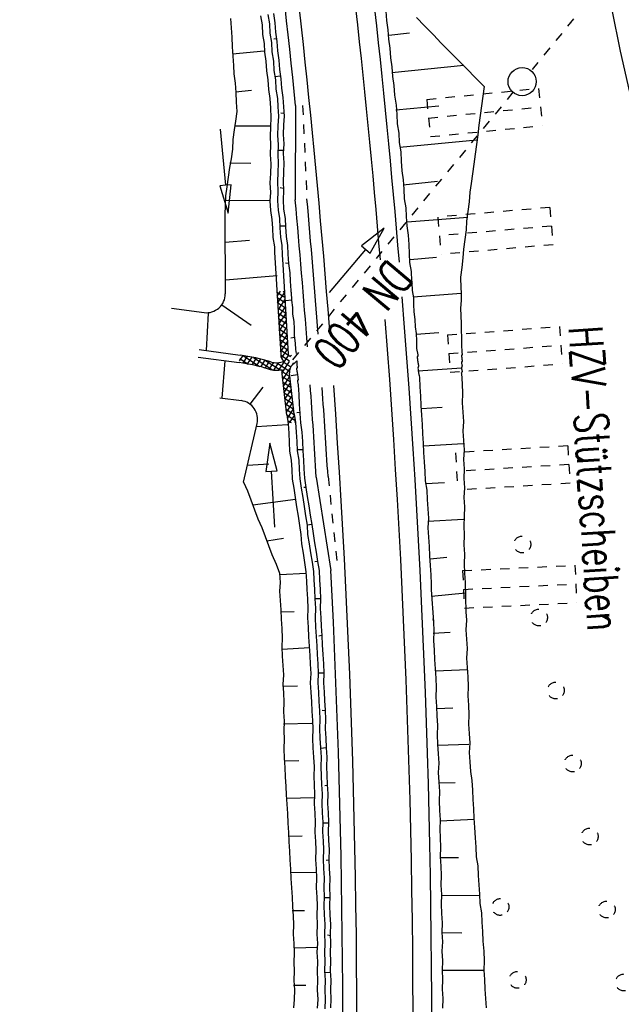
# Model space of a CAD drawing. Extents: x 447827 to 448299, y 438389 to 439851.
# Tile 29 of 116: x 447994 to 448026, y 438971 to 439023. Entities that reach past the tile are written whole.
import ezdxf

# ---------------------------------------------------------------- set-up
doc = ezdxf.new("R2010")
doc.units = 0
doc.header["$LTSCALE"] = 2
doc.header["$MEASUREMENT"] = 0
for name, pattern in [('ACAD_ISO03W100', [0.5, 0.25, -0.25]), ('ACAD_ISO05W100', [0.5, 0.25, -0.25]), ('AUSGEZOGEN', [0]), ('PUNKTX2', [0.5, 0.25, -0.25]), ('STRICHLINIEX2', [0.5, 0.25, -0.25])]:
    doc.linetypes.add(name, pattern=pattern)
doc.layers.get('0').update_dxf_attribs({"linetype": 'AUSGEZOGEN'})
for name, color, linetype in [('DB-Boeschungen', 15, 'CONTINUOUS'), ('DB-Durchlässe', 15, 'CONTINUOUS'), ('DB-Hangverdübelung', 15, 'CONTINUOUS'), ('DB-HZV-Stützscheiben', 15, 'CONTINUOUS'), ('DB-Weg-Boeschungen', 15, 'CONTINUOUS'), ('DB-WEG-DURCHLÄSSE', 15, 'CONTINUOUS'), ('DB-Wege', 15, 'CONTINUOUS'), ('FBRTOP', 250, 'AUSGEZOGEN')]:
    doc.layers.add(name, color=color, linetype=linetype)
doc.styles.add('ROMANS', font='romans.shx', dxfattribs={"width": 0.8})

# ---------------------------------------------------------------- blocks, each defined once
blk = doc.blocks.new('*X361')
at = {"color": 0, "linetype": 'ByBlock'}
for p, q in [((163535, -206137), (163312, -205914)), ((163319, -206106), (163673, -205752)), ((163340, -205767), (163395, -205713)), ((163906, -206190), (163434, -205718)), ((163598, -206146), (163951, -205792)), ((164278, -206243), (163806, -205772)), ((163876, -206186), (164229, -205832)), ((164154, -206226), (164508, -205872)), ((164649, -206297), (164177, -205825)), ((164433, -206266), (164786, -205912)), ((165021, -206350), (164549, -205878)), ((164711, -206305), (165064, -205952)), ((165392, -206403), (164920, -205931)), ((164989, -206345), (165343, -205992)), ((165267, -206385), (165621, -206032)), ((165764, -206456), (165292, -205985)), ((166135, -206510), (165663, -206038)), ((167292, -206076), (167201, -205985)), ((167205, -206039), (167248, -205995)), ((165546, -206425), (165899, -206072)), ((165824, -206465), (166177, -206112)), ((166507, -206563), (166035, -206091)), ((166102, -206505), (166456, -206152)), ((166381, -206545), (166757, -206168)), ((166830, -206569), (166406, -206145)), ((166660, -206584), (167050, -206194)), ((167422, -206842), (166752, -206172)), ((166783, -206143), (166837, -206088)), ((167015, -206865), (167582, -206298)), ((167020, -206542), (167379, -206183)), ((167609, -206711), (167088, -206190)), ((167958, -206742), (167463, -206246)), ((167506, -206692), (167866, -206332)), ((167789, -206727), (168159, -206358)), ((168306, -206772), (167867, -206332)), ((168082, -206752), (168452, -206383)), ((168655, -206802), (168215, -206362)), ((168375, -206778), (168745, -206408)), ((169003, -206832), (168563, -206392)), ((168668, -206803), (169038, -206433)), ((169351, -206862), (168912, -206422)), ((168961, -206828), (169331, -206459)), ((169254, -206854), (169624, -206484)), ((169699, -206892), (169260, -206453)), ((169547, -206879), (169917, -206508)), ((170040, -206914), (169608, -206483)), ((169840, -206904), (170222, -206522)), ((170288, -206844), (169954, -206510)), ((170327, -206565), (170287, -206525)), ((166769, -207430), (167428, -206770)), ((167274, -207331), (166971, -207028)), ((167367, -207105), (167028, -206766)), ((170143, -206919), (170299, -206763)), ((166485, -208031), (167344, -207172)), ((167056, -207749), (166758, -207451)), ((167163, -207538), (166867, -207242)), ((166275, -208560), (167027, -207807)), ((166761, -208409), (166455, -208102)), ((166855, -208184), (166551, -207881)), ((166953, -207964), (166653, -207664)), ((166513, -208797), (166275, -208559)), ((166672, -208638), (166363, -208328)), ((166398, -208755), (166773, -208380))]:
    blk.add_line(p, q, dxfattribs=at)

msp = doc.modelspace()

# ---------------------------------------------------------------- linework, layer by layer
at = {"layer": 'DB-Boeschungen', "linetype": 'Continuous'}
for p, q in [((448025.347, 439023.816), (448025.792, 439021.61)), ((448025.792, 439021.61), (448026.286, 439019.412))]:
    msp.add_line(p, q, dxfattribs=at)
at = {"layer": 'DB-Durchlässe', "linetype": 'STRICHLINIEX2'}
msp.add_line((448047.359, 439052.74), (448021.026, 439020.557), dxfattribs=at)
at = {"layer": 'DB-Durchlässe', "linetype": 'Continuous'}
msp.add_line((448023.176, 439023.091), (448023.16, 439023.088), dxfattribs=at)
at = {"layer": 'DB-Durchlässe', "linetype": 'ACAD_ISO03W100'}
msp.add_line((448007.722, 439004.379), (448007.723, 439004.38), dxfattribs=at)
at = {"layer": 'DB-Durchlässe', "linetype": 'Continuous'}
msp.add_ellipse((448020.549, 439019.979), major_axis=(-0.53, 0.53), ratio=1, start_param=2.557664, end_param=8.840849, dxfattribs=at)
at = {"layer": 'DB-Hangverdübelung', "linetype": 'PUNKTX2'}
for centre in [(448020.56, 438995.269), (448021.454, 438991.37), (448022.352, 438987.472), (448023.253, 438983.574), (448024.159, 438979.677), (448019.394, 438975.915), (448025.068, 438975.781), (448020.311, 438972.021), (448025.979, 438971.886)]:
    msp.add_ellipse(centre, major_axis=(-0.318, 0.318), ratio=1, start_param=2.557664, end_param=8.840849, dxfattribs=at)
at = {"layer": 'DB-HZV-Stützscheiben', "linetype": 'PUNKTX2'}
for p, q in [((448015.461, 439019.033), (448021.432, 439019.62)), ((448021.432, 439019.62), (448021.628, 439017.629)), ((448015.461, 439019.033), (448015.657, 439017.042)), ((448015.657, 439017.042), (448021.628, 439017.629)), ((448022.03, 439013.264), (448016.052, 439012.751)), ((448022.03, 439013.264), (448022.2, 439011.271)), ((448016.052, 439012.751), (448016.222, 439010.758)), ((448022.2, 439011.271), (448016.222, 439010.758)), ((448016.564, 439006.463), (448022.548, 439006.9)), ((448022.548, 439006.9), (448022.694, 439004.906)), ((448016.564, 439006.463), (448016.71, 439004.468)), ((448016.71, 439004.468), (448022.694, 439004.906)), ((448022.986, 439000.531), (448016.997, 439000.168)), ((448016.997, 439000.168), (448017.118, 438998.172)), ((448022.986, 439000.531), (448023.107, 438998.535)), ((448023.107, 438998.535), (448017.118, 438998.172)), ((448017.374, 438993.87), (448023.367, 438994.158)), ((448017.374, 438993.87), (448017.47, 438991.872)), ((448023.367, 438994.158), (448023.463, 438992.16)), ((448017.47, 438991.872), (448023.463, 438992.16))]:
    msp.add_line(p, q, dxfattribs=at)
at = {"layer": 'DB-HZV-Stützscheiben', "linetype": 'ACAD_ISO05W100'}
for p, q in [((448015.559, 439018.037), (448021.53, 439018.625)), ((448022.115, 439012.267), (448016.137, 439011.755)), ((448016.637, 439005.465), (448022.621, 439005.903)), ((448023.047, 438999.533), (448017.058, 438999.17)), ((448017.422, 438992.871), (448023.415, 438993.159))]:
    msp.add_line(p, q, dxfattribs=at)
at = {"layer": 'DB-Weg-Boeschungen', "linetype": 'Continuous'}
for p, q in [((448013.284, 439023.748), (448013.313, 439023.247)), ((448004.995, 439023.347), (448005.024, 439022.845)), ((448006.591, 439023.499), (448006.669, 439023.005)), ((448006.986, 439023.561), (448007.064, 439023.067)), ((448007.282, 439023.608), (448007.361, 439023.114)), ((448013.313, 439023.247), (448013.391, 439022.753)), ((448014.909, 439023.398), (448015.333, 439022.959)), ((448005.024, 439022.845), (448005.053, 439022.344)), ((448006.669, 439023.005), (448006.698, 439022.503)), ((448007.064, 439023.067), (448007.093, 439022.566)), ((448007.361, 439023.114), (448007.389, 439022.613)), ((448013.391, 439022.753), (448013.42, 439022.251)), ((448015.333, 439022.959), (448015.814, 439022.479)), ((448005.053, 439022.344), (448005.082, 439021.842)), ((448006.698, 439022.503), (448006.776, 439022.009)), ((448007.093, 439022.566), (448007.171, 439022.072)), ((448007.444, 439022.267), (448007.296, 439022.243)), ((448007.389, 439022.613), (448007.468, 439022.119)), ((448013.42, 439022.251), (448013.498, 439021.757)), ((448013.438, 439022.457), (448014.533, 439022.579)), ((448015.814, 439022.479), (448016.238, 439022.039)), ((448005.082, 439021.842), (448005.11, 439021.34)), ((448006.776, 439022.009), (448006.797, 439021.557)), ((448007.171, 439022.072), (448007.2, 439021.57)), ((448007.468, 439022.119), (448007.496, 439021.617)), ((448007.496, 439021.617), (448007.575, 439021.123)), ((448013.498, 439021.757), (448013.527, 439021.256)), ((448016.238, 439022.039), (448016.719, 439021.559)), ((448006.789, 439021.606), (448005.095, 439021.439)), ((448005.11, 439021.34), (448005.139, 439020.839)), ((448006.797, 439021.557), (448006.875, 439021.063)), ((448007.2, 439021.57), (448007.278, 439021.076)), ((448007.575, 439021.123), (448007.603, 439020.622)), ((448013.527, 439021.256), (448013.605, 439020.762)), ((448016.719, 439021.559), (448017.143, 439021.12)), ((448017.143, 439021.12), (448017.624, 439020.639)), ((448005.139, 439020.839), (448005.16, 439020.387)), ((448006.875, 439021.063), (448006.904, 439020.561)), ((448007.278, 439021.076), (448007.307, 439020.575)), ((448007.307, 439020.575), (448007.385, 439020.081)), ((448007.603, 439020.622), (448007.682, 439020.128)), ((448013.603, 439020.458), (448017.437, 439020.862)), ((448013.605, 439020.762), (448013.634, 439020.26)), ((448017.624, 439020.639), (448018.048, 439020.2)), ((448005.16, 439020.387), (448005.238, 439019.893)), ((448006.904, 439020.561), (448006.982, 439020.068)), ((448006.982, 439020.068), (448007.011, 439019.566)), ((448007.658, 439020.276), (448007.362, 439020.229)), ((448007.385, 439020.081), (448007.414, 439019.579)), ((448007.682, 439020.128), (448007.71, 439019.626)), ((448013.634, 439020.26), (448013.712, 439019.766)), ((448018.048, 439020.2), (448018.529, 439019.719)), ((448005.238, 439019.893), (448005.267, 439019.391)), ((448005.259, 439019.44), (448006.107, 439019.524)), ((448007.011, 439019.566), (448007.089, 439019.072)), ((448007.414, 439019.579), (448007.492, 439019.085)), ((448007.71, 439019.626), (448007.789, 439019.132)), ((448013.712, 439019.766), (448013.741, 439019.265)), ((448018.529, 439019.719), (448018.459, 439019.202)), ((448005.267, 439019.391), (448005.296, 439018.889)), ((448007.089, 439019.072), (448007.118, 439018.57)), ((448007.492, 439019.085), (448007.513, 439018.633)), ((448007.789, 439019.132), (448007.818, 439018.631)), ((448013.741, 439019.265), (448013.827, 439018.722)), ((448018.459, 439019.202), (448018.389, 439018.685)), ((448005.296, 439018.889), (448005.325, 439018.388)), ((448007.118, 439018.57), (448007.147, 439018.069)), ((448007.513, 439018.633), (448007.542, 439018.131)), ((448007.818, 439018.631), (448007.846, 439018.129)), ((448013.817, 439018.467), (448016.112, 439018.678)), ((448013.827, 439018.722), (448013.856, 439018.22)), ((448018.389, 439018.685), (448018.319, 439018.167)), ((448005.325, 439018.388), (448005.255, 439017.87)), ((448007.147, 439018.069), (448007.127, 439017.559)), ((448007.542, 439018.131), (448007.522, 439017.622)), ((448007.823, 439018.277), (448007.667, 439018.303)), ((448007.846, 439018.129), (448007.818, 439017.669)), ((448013.856, 439018.22), (448013.885, 439017.718)), ((448018.319, 439018.167), (448018.249, 439017.65)), ((448004.434, 439017.433), (448004.724, 439014.447)), ((448005.255, 439017.87), (448005.177, 439017.402)), ((448007.119, 439017.609), (448005.195, 439017.608)), ((448007.127, 439017.559), (448007.106, 439017.05)), ((448007.522, 439017.622), (448007.501, 439017.112)), ((448007.818, 439017.669), (448007.797, 439017.159)), ((448013.885, 439017.718), (448013.963, 439017.224)), ((448018.249, 439017.65), (448018.179, 439017.133)), ((448005.107, 439016.885), (448005.087, 439016.376)), ((448005.177, 439017.402), (448005.107, 439016.885)), ((448007.106, 439017.05), (448007.127, 439016.597)), ((448007.501, 439017.112), (448007.53, 439016.611)), ((448007.797, 439017.159), (448007.826, 439016.658)), ((448013.963, 439017.224), (448013.992, 439016.723)), ((448018.179, 439017.133), (448018.109, 439016.615)), ((448005.087, 439016.376), (448005.017, 439015.858)), ((448007.127, 439016.597), (448007.106, 439016.088)), ((448007.53, 439016.611), (448007.509, 439016.101)), ((448007.826, 439016.658), (448007.806, 439016.148)), ((448013.992, 439016.723), (448014.07, 439016.229)), ((448014.031, 439016.476), (448018.12, 439016.87)), ((448018.109, 439016.615), (448018.039, 439016.098)), ((448005.017, 439015.858), (448004.939, 439015.39)), ((448007.106, 439016.088), (448007.135, 439015.586)), ((448007.509, 439016.101), (448007.538, 439015.599)), ((448007.832, 439016.304), (448007.527, 439016.307)), ((448007.806, 439016.148), (448007.834, 439015.646)), ((448014.07, 439016.229), (448014.099, 439015.727)), ((448018.039, 439016.098), (448017.969, 439015.581)), ((448004.939, 439015.39), (448004.869, 439014.873)), ((448004.949, 439015.645), (448006.067, 439015.62)), ((448007.135, 439015.586), (448007.115, 439015.077)), ((448007.538, 439015.599), (448007.51, 439015.139)), ((448007.834, 439015.646), (448007.814, 439015.137)), ((448014.099, 439015.727), (448014.128, 439015.225)), ((448017.969, 439015.581), (448017.899, 439015.063)), ((448004.869, 439014.873), (448004.799, 439014.356)), ((448007.115, 439015.077), (448007.094, 439014.567)), ((448007.51, 439015.139), (448007.489, 439014.63)), ((448007.814, 439015.137), (448007.793, 439014.627)), ((448014.128, 439015.225), (448014.206, 439014.732)), ((448017.899, 439015.063), (448017.83, 439014.546)), ((448004.724, 439014.447), (448004.425, 439014.418)), ((448004.425, 439014.418), (448004.869, 439012.954)), ((448004.799, 439014.356), (448004.721, 439013.888)), ((448005.023, 439014.476), (448004.724, 439014.447)), ((448004.869, 439012.954), (448005.023, 439014.476)), ((448007.094, 439014.567), (448007.123, 439014.066)), ((448007.489, 439014.63), (448007.518, 439014.128)), ((448007.799, 439014.274), (448007.643, 439014.3)), ((448007.793, 439014.627), (448007.814, 439014.175)), ((448014.196, 439014.477), (448016.038, 439014.667)), ((448014.206, 439014.732), (448014.235, 439014.23)), ((448017.83, 439014.546), (448017.752, 439014.078)), ((448004.721, 439013.888), (448004.701, 439013.378)), ((448007.123, 439014.066), (448007.095, 439013.606)), ((448007.518, 439014.128), (448007.497, 439013.619)), ((448007.814, 439014.175), (448007.794, 439013.666)), ((448014.235, 439014.23), (448014.264, 439013.728)), ((448017.752, 439014.078), (448017.731, 439013.569)), ((448004.701, 439013.378), (448004.68, 439012.869)), ((448007.095, 439013.606), (448004.711, 439013.633)), ((448007.095, 439013.606), (448007.123, 439013.104)), ((448007.497, 439013.619), (448007.526, 439013.117)), ((448007.794, 439013.666), (448007.823, 439013.164)), ((448014.264, 439013.728), (448014.342, 439013.234)), ((448014.342, 439013.234), (448014.363, 439012.782)), ((448017.731, 439013.569), (448017.661, 439013.051)), ((448004.68, 439012.869), (448004.71, 439008.65)), ((448007.123, 439013.104), (448007.202, 439012.61)), ((448007.526, 439013.117), (448007.597, 439012.673)), ((448007.823, 439013.164), (448007.901, 439012.67)), ((448014.363, 439012.782), (448014.392, 439012.281)), ((448014.41, 439012.486), (448017.659, 439012.747)), ((448017.661, 439013.051), (448017.591, 439012.534)), ((448007.202, 439012.61), (448007.223, 439012.158)), ((448007.223, 439012.158), (448007.251, 439011.656)), ((448007.597, 439012.673), (448007.625, 439012.171)), ((448007.914, 439012.267), (448007.61, 439012.27)), ((448007.625, 439012.171), (448007.654, 439011.669)), ((448007.901, 439012.67), (448007.922, 439012.218)), ((448007.922, 439012.218), (448007.951, 439011.716)), ((448014.392, 439012.281), (448014.47, 439011.787)), ((448017.591, 439012.534), (448017.563, 439012.074)), ((448007.251, 439011.656), (448007.33, 439011.162)), ((448007.654, 439011.669), (448007.725, 439011.225)), ((448007.951, 439011.716), (448008.029, 439011.222)), ((448014.47, 439011.787), (448014.499, 439011.285)), ((448017.563, 439012.074), (448017.493, 439011.557)), ((448004.709, 439011.405), (448006.009, 439011.51)), ((448007.33, 439011.162), (448007.343, 439010.881)), ((448007.725, 439011.225), (448007.753, 439010.723)), ((448008.029, 439011.222), (448008.05, 439010.77)), ((448014.499, 439011.285), (448014.527, 439010.783)), ((448017.493, 439011.557), (448017.423, 439011.039)), ((448007.343, 439010.881), (448007.666, 439005.403)), ((448007.753, 439010.723), (448007.782, 439010.221)), ((448008.05, 439010.77), (448008.079, 439010.268)), ((448014.527, 439010.783), (448014.548, 439010.331)), ((448014.574, 439010.487), (448015.973, 439010.607)), ((448017.395, 439010.579), (448017.325, 439010.062)), ((448017.423, 439011.039), (448017.395, 439010.579)), ((448007.782, 439010.221), (448008.065, 439005.426)), ((448008.079, 439010.268), (448007.923, 439010.294)), ((448008.079, 439010.268), (448008.157, 439009.775)), ((448014.548, 439010.331), (448014.627, 439009.837)), ((448017.325, 439010.062), (448017.255, 439009.545)), ((448007.473, 439009.616), (448004.726, 439009.383)), ((448008.157, 439009.775), (448008.178, 439009.322)), ((448014.627, 439009.837), (448014.655, 439009.336)), ((448017.255, 439009.545), (448017.262, 439009.495)), ((448008.178, 439009.322), (448008.207, 439008.821)), ((448014.655, 439009.336), (448014.663, 439009.286)), ((448014.663, 439009.286), (448014.671, 439009.237)), ((448014.671, 439009.237), (448014.684, 439008.834)), ((448017.262, 439009.495), (448017.27, 439009.446)), ((448017.27, 439009.446), (448017.283, 439009.043)), ((448017.283, 439009.043), (448017.297, 439008.64)), ((448008.207, 439008.821), (448008.214, 439008.771)), ((448008.214, 439008.771), (448008.222, 439008.722)), ((448008.222, 439008.722), (448008.235, 439008.319)), ((448014.684, 439008.834), (448014.747, 439008.439)), ((448014.739, 439008.488), (448017.289, 439008.689)), ((448017.297, 439008.64), (448017.302, 439008.287)), ((448004.527, 439008.068), (448006.083, 439006.973)), ((448008.235, 439008.319), (448007.939, 439008.272)), ((448008.235, 439008.319), (448008.298, 439007.924)), ((448014.747, 439008.439), (448014.752, 439008.085)), ((448014.752, 439008.085), (448014.765, 439007.682)), ((448017.302, 439008.287), (448017.266, 439007.876)), ((448001.835, 439007.886), (448003.577, 439007.652)), ((448003.803, 439007.622), (448003.685, 439005.62)), ((448008.298, 439007.924), (448008.303, 439007.57)), ((448008.303, 439007.57), (448008.366, 439007.175)), ((448014.765, 439007.682), (448014.828, 439007.287)), ((448017.266, 439007.876), (448017.279, 439007.473)), ((448017.279, 439007.473), (448017.292, 439007.07)), ((448008.366, 439007.175), (448008.379, 439006.772)), ((448014.828, 439007.287), (448014.841, 439006.884)), ((448017.292, 439007.07), (448017.297, 439006.717)), ((448008.379, 439006.772), (448008.384, 439006.419)), ((448008.384, 439006.419), (448008.447, 439006.024)), ((448014.841, 439006.884), (448014.896, 439006.539)), ((448014.896, 439006.539), (448014.909, 439006.136)), ((448014.904, 439006.489), (448016.104, 439006.578)), ((448017.297, 439006.717), (448017.311, 439006.314)), ((448008.4, 439006.32), (448008.202, 439006.289)), ((448008.447, 439006.024), (448008.452, 439005.67)), ((448014.909, 439006.136), (448014.922, 439005.733)), ((448017.311, 439006.314), (448017.324, 439005.911)), ((448017.324, 439005.911), (448017.329, 439005.557)), ((448003.309, 439005.67), (448005.503, 439005.376)), ((448008.452, 439005.67), (448008.484, 439005.471)), ((448014.922, 439005.733), (448014.977, 439005.387)), ((448014.985, 439005.338), (448014.943, 439005.281)), ((448014.977, 439005.387), (448014.985, 439005.338)), ((448017.353, 439005.409), (448017.311, 439005.352)), ((448017.311, 439005.352), (448017.319, 439005.302)), ((448017.329, 439005.557), (448017.337, 439005.508)), ((448017.337, 439005.508), (448017.345, 439005.458)), ((448017.345, 439005.458), (448017.353, 439005.409)), ((448003.255, 439005.274), (448005.45, 439004.98)), ((448004.55, 439003.082), (448004.7, 439005.08)), ((448008.521, 439005.078), (448008.528, 439004.872)), ((448008.528, 439004.872), (448008.536, 439004.823)), ((448008.536, 439004.823), (448008.544, 439004.774)), ((448014.943, 439005.281), (448014.951, 439005.231)), ((448014.951, 439005.231), (448014.959, 439005.182)), ((448014.959, 439005.182), (448014.967, 439005.132)), ((448014.967, 439005.132), (448014.974, 439005.083)), ((448014.974, 439005.083), (448014.982, 439005.034)), ((448014.982, 439005.034), (448014.99, 439004.984)), ((448014.99, 439004.984), (448014.998, 439004.935)), ((448014.998, 439004.935), (448015.006, 439004.886)), ((448015.006, 439004.886), (448015.013, 439004.836)), ((448015.013, 439004.836), (448015.021, 439004.787)), ((448017.348, 439004.801), (448017.314, 439004.694)), ((448017.358, 439005.056), (448017.316, 439004.998)), ((448017.316, 439004.998), (448017.324, 439004.949)), ((448017.319, 439005.302), (448017.327, 439005.253)), ((448017.324, 439004.949), (448017.34, 439004.85)), ((448017.327, 439005.253), (448017.335, 439005.204)), ((448017.335, 439005.204), (448017.342, 439005.154)), ((448017.34, 439004.85), (448017.348, 439004.801)), ((448017.342, 439005.154), (448017.35, 439005.105)), ((448017.35, 439005.105), (448017.358, 439005.056)), ((448007.995, 439002.164), (448007.738, 439004.383)), ((448008.391, 439002.218), (448008.135, 439004.429)), ((448008.565, 439004.321), (448008.219, 439004.267)), ((448008.551, 439004.724), (448008.51, 439004.667)), ((448008.51, 439004.667), (448008.518, 439004.618)), ((448008.518, 439004.618), (448008.526, 439004.568)), ((448008.526, 439004.568), (448008.533, 439004.519)), ((448008.533, 439004.519), (448008.541, 439004.469)), ((448008.541, 439004.469), (448008.549, 439004.42)), ((448008.544, 439004.774), (448008.551, 439004.724)), ((448008.549, 439004.42), (448008.557, 439004.371)), ((448008.557, 439004.371), (448008.565, 439004.321)), ((448008.565, 439004.321), (448008.58, 439004.222)), ((448015.021, 439004.787), (448014.988, 439004.68)), ((448014.988, 439004.68), (448014.995, 439004.631)), ((448014.995, 439004.631), (448015.011, 439004.532)), ((448015.011, 439004.532), (448017.314, 439004.694)), ((448015.011, 439004.532), (448015.019, 439004.483)), ((448015.019, 439004.483), (448015.027, 439004.433)), ((448015.027, 439004.433), (448015.042, 439004.335)), ((448015.042, 439004.335), (448015.05, 439004.285)), ((448015.05, 439004.285), (448015.066, 439004.186)), ((448017.345, 439004.497), (448017.304, 439004.44)), ((448017.304, 439004.44), (448017.312, 439004.39)), ((448017.312, 439004.39), (448017.348, 439003.839)), ((448017.314, 439004.694), (448017.322, 439004.645)), ((448017.322, 439004.645), (448017.33, 439004.595)), ((448017.33, 439004.595), (448017.345, 439004.497)), ((448008.604, 439004.074), (448008.562, 439004.017)), ((448008.562, 439004.017), (448008.57, 439003.968)), ((448008.57, 439003.968), (448008.586, 439003.869)), ((448008.58, 439004.222), (448008.588, 439004.173)), ((448008.586, 439003.869), (448008.593, 439003.82)), ((448008.588, 439004.173), (448008.604, 439004.074)), ((448008.593, 439003.82), (448008.601, 439003.77)), ((448008.601, 439003.77), (448008.63, 439003.269)), ((448015.066, 439004.186), (448015.095, 439003.685)), ((448017.348, 439003.839), (448017.377, 439003.337)), ((448006.038, 439002.751), (448006.728, 439003.66)), ((448008.63, 439003.269), (448008.659, 439002.767)), ((448015.095, 439003.685), (448015.123, 439003.183)), ((448017.377, 439003.337), (448017.356, 439002.828)), ((448004.421, 439003.1), (448005.567, 439002.946)), ((448008.659, 439002.767), (448008.688, 439002.265)), ((448015.123, 439003.183), (448015.152, 439002.681)), ((448017.356, 439002.828), (448017.385, 439002.326)), ((448007.989, 439002.205), (448008.067, 439001.711)), ((448008.39, 439002.236), (448008.391, 439002.218)), ((448008.391, 439002.218), (448008.462, 439001.774)), ((448008.68, 439002.315), (448008.532, 439002.291)), ((448008.688, 439002.265), (448008.717, 439001.764)), ((448015.152, 439002.681), (448015.181, 439002.18)), ((448015.176, 439002.533), (448016.278, 439002.606)), ((448015.181, 439002.18), (448015.21, 439001.678)), ((448017.385, 439002.326), (448017.414, 439001.825)), ((448005.674, 438998.599), (448006.407, 439001.727)), ((448008.025, 439001.654), (448006.372, 439001.544)), ((448008.067, 439001.711), (448008.096, 439001.21)), ((448008.462, 439001.774), (448008.491, 439001.272)), ((448008.717, 439001.764), (448008.795, 439001.27)), ((448015.21, 439001.678), (448015.239, 439001.176)), ((448017.414, 439001.825), (448017.393, 439001.315)), ((448008.096, 439001.21), (448008.124, 439000.708)), ((448008.491, 439001.272), (448008.519, 439000.771)), ((448008.795, 439001.27), (448008.824, 439000.768)), ((448015.239, 439001.176), (448015.267, 439000.675)), ((448017.393, 439001.315), (448017.422, 439000.813)), ((448007.082, 439000.683), (448006.875, 438999.167)), ((448007.474, 438999.204), (448007.082, 439000.683)), ((448008.124, 439000.708), (448008.145, 439000.256)), ((448008.519, 439000.771), (448008.548, 439000.269)), ((448008.824, 439000.768), (448008.852, 439000.266)), ((448015.267, 439000.675), (448015.296, 439000.173)), ((448015.291, 439000.527), (448017.396, 439000.657)), ((448017.422, 439000.813), (448017.451, 439000.312)), ((448008.145, 439000.256), (448008.224, 438999.762)), ((448008.845, 439000.316), (448008.54, 439000.318)), ((448008.548, 439000.269), (448008.626, 438999.775)), ((448008.852, 439000.266), (448008.881, 438999.765)), ((448015.296, 439000.173), (448015.325, 438999.671)), ((448017.451, 439000.312), (448017.431, 438999.802)), ((448005.887, 438999.493), (448007.038, 438999.574)), ((448008.224, 438999.762), (448008.252, 438999.26)), ((448008.626, 438999.775), (448008.655, 438999.273)), ((448008.881, 438999.765), (448008.902, 438999.312)), ((448015.325, 438999.671), (448015.354, 438999.17)), ((448017.431, 438999.802), (448017.459, 438999.301)), ((448006.875, 438999.167), (448007.175, 438999.186)), ((448007.175, 438999.186), (448007.474, 438999.204)), ((448007.36, 438996.191), (448007.175, 438999.186)), ((448008.252, 438999.26), (448008.281, 438998.759)), ((448008.655, 438999.273), (448008.684, 438998.772)), ((448008.902, 438999.312), (448008.931, 438998.811)), ((448015.354, 438999.17), (448015.383, 438998.668)), ((448017.459, 438999.301), (448017.439, 438998.791)), ((448005.674, 438998.599), (448005.9, 438998.128)), ((448008.281, 438998.759), (448008.359, 438998.265)), ((448008.684, 438998.772), (448008.762, 438998.278)), ((448008.931, 438998.811), (448009.009, 438998.317)), ((448015.383, 438998.668), (448015.461, 438998.174)), ((448015.406, 438998.52), (448016.409, 438998.577)), ((448017.439, 438998.791), (448017.468, 438998.289)), ((448005.9, 438998.128), (448006.077, 438997.65)), ((448008.359, 438998.265), (448008.438, 438997.771)), ((448008.762, 438998.278), (448008.84, 438997.784)), ((448009.009, 438998.317), (448008.91, 438998.301)), ((448009.009, 438998.317), (448009.087, 438997.823)), ((448015.461, 438998.174), (448015.49, 438997.673)), ((448017.468, 438998.289), (448017.447, 438997.78)), ((448006.077, 438997.65), (448006.262, 438997.123)), ((448008.453, 438997.672), (448006.174, 438997.362)), ((448008.438, 438997.771), (448008.516, 438997.277)), ((448008.84, 438997.784), (448008.919, 438997.29)), ((448009.087, 438997.823), (448009.166, 438997.329)), ((448015.49, 438997.673), (448015.519, 438997.171)), ((448017.447, 438997.78), (448017.476, 438997.278)), ((448006.262, 438997.123), (448006.439, 438996.644)), ((448008.516, 438997.277), (448008.594, 438996.783)), ((448008.919, 438997.29), (448008.997, 438996.796)), ((448009.166, 438997.329), (448009.244, 438996.835)), ((448015.519, 438997.171), (448015.547, 438996.669)), ((448017.476, 438997.278), (448017.455, 438996.769)), ((448006.439, 438996.644), (448006.665, 438996.174)), ((448008.594, 438996.783), (448008.672, 438996.289)), ((448008.997, 438996.796), (448009.075, 438996.302)), ((448009.244, 438996.835), (448009.322, 438996.341)), ((448015.521, 438996.513), (448017.429, 438996.613)), ((448015.547, 438996.669), (448015.527, 438996.16)), ((448017.455, 438996.769), (448017.435, 438996.259)), ((448006.665, 438996.174), (448006.842, 438995.696)), ((448008.672, 438996.289), (448008.75, 438995.795)), ((448009.322, 438996.341), (448009.075, 438996.302)), ((448009.075, 438996.302), (448009.104, 438995.801)), ((448009.322, 438996.341), (448009.4, 438995.848)), ((448015.527, 438996.16), (448015.556, 438995.658)), ((448017.435, 438996.259), (448017.463, 438995.758)), ((448006.842, 438995.696), (448007.019, 438995.218)), ((448006.931, 438995.457), (448007.82, 438995.597)), ((448008.75, 438995.795), (448008.779, 438995.294)), ((448009.104, 438995.801), (448009.182, 438995.307)), ((448009.4, 438995.848), (448009.478, 438995.354)), ((448009.478, 438995.354), (448009.557, 438994.86)), ((448015.556, 438995.658), (448015.584, 438995.156)), ((448017.463, 438995.758), (448017.443, 438995.248)), ((448007.019, 438995.218), (448007.196, 438994.739)), ((448008.779, 438995.294), (448008.857, 438994.8)), ((448009.182, 438995.307), (448009.26, 438994.813)), ((448009.26, 438994.813), (448009.338, 438994.319)), ((448009.557, 438994.86), (448009.635, 438994.366)), ((448015.584, 438995.156), (448015.613, 438994.655)), ((448017.443, 438995.248), (448017.472, 438994.747)), ((448007.196, 438994.739), (448007.431, 438994.22)), ((448008.857, 438994.8), (448008.936, 438994.306)), ((448008.936, 438994.306), (448009.014, 438993.812)), ((448009.338, 438994.319), (448009.417, 438993.825)), ((448009.635, 438994.366), (448009.487, 438994.343)), ((448009.635, 438994.366), (448009.713, 438993.872)), ((448015.613, 438994.655), (448015.642, 438994.153)), ((448015.637, 438994.507), (448016.533, 438994.598)), ((448017.472, 438994.747), (448017.451, 438994.237)), ((448007.431, 438994.22), (448007.608, 438993.741)), ((448009.014, 438993.812), (448009.043, 438993.311)), ((448009.417, 438993.825), (448009.438, 438993.373)), ((448009.713, 438993.872), (448009.742, 438993.371)), ((448015.642, 438994.153), (448015.671, 438993.651)), ((448017.451, 438994.237), (448017.48, 438993.735)), ((448007.608, 438993.741), (448007.636, 438993.24)), ((448007.636, 438993.24), (448007.608, 438992.78)), ((448009.029, 438993.713), (448007.623, 438993.643)), ((448009.043, 438993.311), (448009.064, 438992.858)), ((448009.438, 438993.373), (448009.466, 438992.871)), ((448009.742, 438993.371), (448009.771, 438992.869)), ((448015.671, 438993.651), (448015.7, 438993.15)), ((448017.48, 438993.735), (448017.509, 438993.234)), ((448017.509, 438993.234), (448017.554, 438991.671)), ((448007.608, 438992.78), (448007.637, 438992.278)), ((448009.064, 438992.858), (448009.092, 438992.357)), ((448009.466, 438992.871), (448009.495, 438992.37)), ((448009.771, 438992.869), (448009.799, 438992.367)), ((448015.7, 438993.15), (448015.697, 438992.846)), ((448015.697, 438992.846), (448015.815, 438991.143)), ((448007.637, 438992.278), (448007.666, 438991.776)), ((448009.092, 438992.357), (448009.121, 438991.855)), ((448009.799, 438992.367), (448009.495, 438992.37)), ((448009.495, 438992.37), (448009.524, 438991.868)), ((448009.799, 438992.367), (448009.779, 438991.858)), ((448015.721, 438992.505), (448017.524, 438992.689)), ((448007.666, 438991.776), (448007.694, 438991.275)), ((448007.681, 438991.678), (448008.388, 438991.688)), ((448009.121, 438991.855), (448009.101, 438991.345)), ((448009.524, 438991.868), (448009.504, 438991.359)), ((448009.779, 438991.858), (448009.808, 438991.356)), ((448017.554, 438991.671), (448017.575, 438991.219)), ((448007.694, 438991.275), (448007.723, 438990.773)), ((448009.101, 438991.345), (448009.129, 438990.844)), ((448009.504, 438991.359), (448009.532, 438990.857)), ((448009.808, 438991.356), (448009.829, 438990.904)), ((448015.791, 438991.291), (448015.815, 438991.143)), ((448015.815, 438991.143), (448015.844, 438990.641)), ((448017.575, 438991.219), (448017.554, 438990.71)), ((448007.723, 438990.773), (448007.752, 438990.271)), ((448009.129, 438990.844), (448009.158, 438990.342)), ((448009.532, 438990.857), (448009.561, 438990.355)), ((448009.829, 438990.904), (448009.857, 438990.402)), ((448015.844, 438990.641), (448015.823, 438990.132)), ((448017.554, 438990.71), (448017.583, 438990.208)), ((448007.752, 438990.271), (448007.724, 438989.811)), ((448009.158, 438990.342), (448009.187, 438989.84)), ((448009.561, 438990.355), (448009.59, 438989.854)), ((448009.857, 438990.402), (448009.709, 438990.379)), ((448009.857, 438990.402), (448009.886, 438989.901)), ((448015.81, 438990.535), (448016.715, 438990.577)), ((448015.823, 438990.132), (448015.852, 438989.63)), ((448017.583, 438990.208), (448017.612, 438989.706)), ((448007.724, 438989.811), (448007.752, 438989.31)), ((448009.203, 438989.742), (448007.747, 438989.663)), ((448009.187, 438989.84), (448009.216, 438989.339)), ((448009.59, 438989.854), (448009.611, 438989.401)), ((448009.886, 438989.901), (448009.915, 438989.399)), ((448015.852, 438989.63), (448015.881, 438989.129)), ((448017.612, 438989.706), (448017.591, 438989.197)), ((448007.752, 438989.31), (448007.781, 438988.808)), ((448009.216, 438989.339), (448009.237, 438988.886)), ((448009.611, 438989.401), (448009.64, 438988.9)), ((448009.915, 438989.399), (448009.944, 438988.897)), ((448015.881, 438989.129), (448015.91, 438988.627)), ((448017.591, 438989.197), (448017.62, 438988.695)), ((448007.781, 438988.808), (448007.81, 438988.306)), ((448009.237, 438988.886), (448009.266, 438988.385)), ((448009.64, 438988.9), (448009.669, 438988.398)), ((448009.944, 438988.897), (448009.973, 438988.396)), ((448015.91, 438988.627), (448015.938, 438988.125)), ((448015.925, 438988.528), (448017.636, 438988.596)), ((448017.62, 438988.695), (448017.649, 438988.194)), ((448007.81, 438988.306), (448007.789, 438987.797)), ((448009.266, 438988.385), (448009.245, 438987.875)), ((448009.669, 438988.398), (448009.648, 438987.889)), ((448009.973, 438988.396), (448009.669, 438988.398)), ((448009.973, 438988.396), (448009.952, 438987.886)), ((448015.938, 438988.125), (448015.967, 438987.624)), ((448017.649, 438988.194), (448017.678, 438987.692)), ((448007.789, 438987.797), (448007.81, 438987.344)), ((448007.805, 438987.698), (448008.562, 438987.716)), ((448009.245, 438987.875), (448009.274, 438987.374)), ((448009.648, 438987.889), (448009.677, 438987.387)), ((448009.952, 438987.886), (448009.981, 438987.384)), ((448015.967, 438987.624), (448015.947, 438987.114)), ((448017.678, 438987.692), (448017.657, 438987.182)), ((448007.81, 438987.344), (448007.839, 438986.843)), ((448009.274, 438987.374), (448009.303, 438986.872)), ((448009.677, 438987.387), (448009.706, 438986.885)), ((448009.981, 438987.384), (448010.002, 438986.932)), ((448010.002, 438986.932), (448010.031, 438986.43)), ((448015.947, 438987.114), (448015.975, 438986.612)), ((448017.657, 438987.182), (448017.686, 438986.681)), ((448007.839, 438986.843), (448007.819, 438986.333)), ((448009.303, 438986.872), (448009.332, 438986.37)), ((448009.706, 438986.885), (448009.734, 438986.383)), ((448010.039, 438986.381), (448009.883, 438986.407)), ((448010.031, 438986.43), (448010.06, 438985.929)), ((448015.975, 438986.612), (448016.004, 438986.111)), ((448015.991, 438986.514), (448016.846, 438986.548)), ((448017.686, 438986.681), (448017.715, 438986.179)), ((448007.819, 438986.333), (448007.848, 438985.832)), ((448009.332, 438986.37), (448009.36, 438985.869)), ((448009.36, 438985.869), (448009.381, 438985.416)), ((448009.734, 438986.383), (448009.755, 438985.931)), ((448009.755, 438985.931), (448009.735, 438985.422)), ((448010.06, 438985.929), (448010.039, 438985.419)), ((448016.004, 438986.111), (448016.033, 438985.609)), ((448017.715, 438986.179), (448017.694, 438985.67)), ((448009.334, 438985.713), (448007.822, 438985.676)), ((448007.848, 438985.832), (448007.827, 438985.322)), ((448009.381, 438985.416), (448009.361, 438984.907)), ((448009.735, 438985.422), (448009.764, 438984.92)), ((448010.039, 438985.419), (448010.068, 438984.918)), ((448016.033, 438985.609), (448016.013, 438985.1)), ((448017.694, 438985.67), (448017.723, 438985.168)), ((448007.827, 438985.322), (448007.848, 438984.87)), ((448007.848, 438984.87), (448007.827, 438984.36)), ((448009.361, 438984.907), (448009.39, 438984.405)), ((448009.764, 438984.92), (448009.793, 438984.418)), ((448010.068, 438984.918), (448010.097, 438984.416)), ((448016.013, 438985.1), (448016.041, 438984.598)), ((448017.723, 438985.168), (448017.752, 438984.666)), ((448007.827, 438984.36), (448007.856, 438983.859)), ((448009.39, 438984.405), (448009.418, 438983.904)), ((448009.793, 438984.418), (448009.821, 438983.917)), ((448010.097, 438984.416), (448009.8, 438984.369)), ((448010.097, 438984.416), (448010.125, 438983.914)), ((448016.041, 438984.598), (448016.07, 438984.096)), ((448016.049, 438984.549), (448017.71, 438984.609)), ((448017.752, 438984.666), (448017.731, 438984.157)), ((448007.856, 438983.859), (448007.885, 438983.357)), ((448009.418, 438983.904), (448009.447, 438983.402)), ((448009.821, 438983.917), (448009.801, 438983.407)), ((448010.125, 438983.914), (448010.105, 438983.405)), ((448016.07, 438984.096), (448016.099, 438983.595)), ((448017.731, 438984.157), (448017.76, 438983.655)), ((448007.88, 438983.711), (448008.636, 438983.729)), ((448007.885, 438983.357), (448007.914, 438982.855)), ((448009.447, 438983.402), (448009.427, 438982.892)), ((448009.801, 438983.407), (448009.83, 438982.906)), ((448010.105, 438983.405), (448010.126, 438982.952)), ((448016.099, 438983.595), (448016.078, 438983.085)), ((448017.76, 438983.655), (448017.789, 438983.153)), ((448007.914, 438982.855), (448007.943, 438982.354)), ((448009.427, 438982.892), (448009.448, 438982.44)), ((448009.83, 438982.906), (448009.851, 438982.453)), ((448010.126, 438982.952), (448010.155, 438982.451)), ((448016.078, 438983.085), (448016.107, 438982.583)), ((448017.789, 438983.153), (448017.867, 438982.66)), ((448007.943, 438982.354), (448007.964, 438981.901)), ((448009.448, 438982.44), (448009.476, 438981.938)), ((448009.851, 438982.453), (448009.879, 438981.952)), ((448010.163, 438982.401), (448010.014, 438982.378)), ((448010.155, 438982.451), (448010.184, 438981.949)), ((448016.107, 438982.583), (448016.136, 438982.082)), ((448016.115, 438982.534), (448016.97, 438982.568)), ((448017.867, 438982.66), (448017.896, 438982.158)), ((448007.964, 438981.901), (448007.992, 438981.4)), ((448009.458, 438981.733), (448007.995, 438981.704)), ((448009.476, 438981.938), (448009.456, 438981.429)), ((448009.879, 438981.952), (448009.859, 438981.442)), ((448010.184, 438981.949), (448010.163, 438981.44)), ((448016.136, 438982.082), (448016.115, 438981.572)), ((448017.896, 438982.158), (448017.925, 438981.656)), ((448007.992, 438981.4), (448008.021, 438980.898)), ((448009.456, 438981.429), (448009.485, 438980.927)), ((448009.859, 438981.442), (448009.888, 438980.94)), ((448010.163, 438981.44), (448010.192, 438980.938)), ((448016.115, 438981.572), (448016.144, 438981.071)), ((448017.925, 438981.656), (448017.953, 438981.155)), ((448017.953, 438981.155), (448017.982, 438980.653)), ((448008.021, 438980.898), (448008.05, 438980.396)), ((448009.485, 438980.927), (448009.514, 438980.426)), ((448009.888, 438980.94), (448009.916, 438980.439)), ((448010.192, 438980.938), (448010.221, 438980.436)), ((448016.144, 438981.071), (448016.173, 438980.569)), ((448017.982, 438980.653), (448018.011, 438980.151)), ((448008.05, 438980.396), (448008.079, 438979.895)), ((448009.514, 438980.426), (448009.493, 438979.916)), ((448009.916, 438980.439), (448009.896, 438979.929)), ((448010.228, 438980.387), (448009.924, 438980.389)), ((448010.221, 438980.436), (448010.2, 438979.927)), ((448016.173, 438980.569), (448016.152, 438980.059)), ((448016.181, 438980.52), (448017.99, 438980.604)), ((448018.011, 438980.151), (448018.048, 438979.6)), ((448008.079, 438979.895), (448008.108, 438979.393)), ((448008.11, 438979.697), (448008.817, 438979.708)), ((448009.493, 438979.916), (448009.522, 438979.414)), ((448009.896, 438979.929), (448009.925, 438979.428)), ((448010.2, 438979.927), (448010.221, 438979.475)), ((448016.152, 438980.059), (448016.173, 438979.607)), ((448016.173, 438979.607), (448016.202, 438979.105)), ((448018.048, 438979.6), (448018.076, 438979.099)), ((448008.108, 438979.393), (448008.137, 438978.891)), ((448009.522, 438979.414), (448009.543, 438978.962)), ((448009.925, 438979.428), (448009.946, 438978.975)), ((448010.221, 438979.475), (448010.25, 438978.973)), ((448016.202, 438979.105), (448016.182, 438978.596)), ((448018.076, 438979.099), (448018.105, 438978.597)), ((448008.137, 438978.891), (448008.158, 438978.439)), ((448009.543, 438978.962), (448009.522, 438978.453)), ((448009.946, 438978.975), (448009.925, 438978.466)), ((448010.25, 438978.973), (448010.229, 438978.463)), ((448016.182, 438978.596), (448016.211, 438978.094)), ((448016.19, 438978.547), (448017.151, 438978.547)), ((448018.105, 438978.597), (448018.183, 438978.103)), ((448008.158, 438978.439), (448008.186, 438977.937)), ((448009.522, 438978.453), (448009.551, 438977.951)), ((448009.925, 438978.466), (448009.954, 438977.964)), ((448010.237, 438978.414), (448010.089, 438978.391)), ((448010.229, 438978.463), (448010.258, 438977.962)), ((448016.211, 438978.094), (448016.239, 438977.593)), ((448018.183, 438978.103), (448018.212, 438977.601)), ((448008.186, 438977.937), (448008.215, 438977.436)), ((448009.582, 438977.754), (448008.218, 438977.74)), ((448009.551, 438977.951), (448009.58, 438977.449)), ((448009.954, 438977.964), (448009.983, 438977.463)), ((448009.983, 438977.463), (448009.962, 438976.953)), ((448010.258, 438977.962), (448010.287, 438977.46)), ((448010.287, 438977.46), (448010.266, 438976.951)), ((448016.239, 438977.593), (448016.219, 438977.083)), ((448018.212, 438977.601), (448018.241, 438977.1)), ((448008.215, 438977.436), (448008.244, 438976.934)), ((448008.244, 438976.934), (448008.273, 438976.432)), ((448009.58, 438977.449), (448009.559, 438976.94)), ((448009.559, 438976.94), (448009.588, 438976.438)), ((448009.962, 438976.953), (448009.991, 438976.451)), ((448010.266, 438976.951), (448010.287, 438976.498)), ((448016.219, 438977.083), (448016.248, 438976.582)), ((448018.241, 438977.1), (448018.27, 438976.598)), ((448008.273, 438976.432), (448008.302, 438975.931)), ((448009.588, 438976.438), (448009.609, 438975.986)), ((448009.991, 438976.451), (448009.963, 438975.991)), ((448010.287, 438976.498), (448010.267, 438975.989)), ((448016.248, 438976.582), (448016.227, 438976.072)), ((448016.255, 438976.532), (448018.278, 438976.549)), ((448018.27, 438976.598), (448018.299, 438976.096)), ((448008.302, 438975.931), (448008.33, 438975.429)), ((448009.609, 438975.986), (448009.588, 438975.476)), ((448009.963, 438975.991), (448009.991, 438975.49)), ((448010.303, 438976.4), (448009.999, 438976.402)), ((448010.267, 438975.989), (448010.296, 438975.487)), ((448016.227, 438976.072), (448016.256, 438975.57)), ((448018.299, 438976.096), (448018.377, 438975.603)), ((448008.283, 438975.725), (448008.941, 438975.728)), ((448008.33, 438975.429), (448008.351, 438974.977)), ((448009.588, 438975.476), (448009.617, 438974.975)), ((448009.991, 438975.49), (448010.02, 438974.988)), ((448010.296, 438975.487), (448010.324, 438974.985)), ((448016.256, 438975.57), (448016.285, 438975.069)), ((448018.377, 438975.603), (448018.406, 438975.101)), ((448008.351, 438974.977), (448008.331, 438974.467)), ((448009.617, 438974.975), (448009.597, 438974.465)), ((448010.02, 438974.988), (448010, 438974.478)), ((448010.324, 438974.985), (448010.304, 438974.476)), ((448016.285, 438975.069), (448016.264, 438974.559)), ((448018.406, 438975.101), (448018.435, 438974.599)), ((448008.331, 438974.467), (448008.36, 438973.966)), ((448009.597, 438974.465), (448009.626, 438973.964)), ((448010, 438974.478), (448010.028, 438973.977)), ((448010.319, 438974.377), (448010.163, 438974.403)), ((448010.304, 438974.476), (448010.333, 438973.974)), ((448016.264, 438974.559), (448017.332, 438974.526)), ((448016.264, 438974.559), (448016.293, 438974.058)), ((448018.435, 438974.599), (448018.463, 438974.097)), ((448008.36, 438973.966), (448008.388, 438973.464)), ((448009.626, 438973.964), (448009.597, 438973.504)), ((448010.028, 438973.977), (448010.008, 438973.467)), ((448010.333, 438973.974), (448010.312, 438973.465)), ((448016.293, 438974.058), (448016.272, 438973.548)), ((448018.463, 438974.097), (448018.5, 438973.546)), ((448008.388, 438973.464), (448008.368, 438972.955)), ((448009.607, 438973.758), (448008.399, 438973.719)), ((448009.597, 438973.504), (448009.626, 438973.002)), ((448010.008, 438973.467), (448010.029, 438973.015)), ((448010.312, 438973.465), (448010.333, 438973.013)), ((448016.272, 438973.548), (448016.301, 438973.046)), ((448018.5, 438973.546), (448018.529, 438973.045)), ((448008.368, 438972.955), (448008.389, 438972.502)), ((448009.626, 438973.002), (448009.605, 438972.492)), ((448010.029, 438973.015), (448010.008, 438972.506)), ((448010.333, 438973.013), (448010.312, 438972.503)), ((448016.301, 438973.046), (448016.281, 438972.537)), ((448018.529, 438973.045), (448018.508, 438972.535)), ((448008.389, 438972.502), (448008.368, 438971.993)), ((448009.605, 438972.492), (448009.634, 438971.991)), ((448010.008, 438972.506), (448010.037, 438972.004)), ((448010.328, 438972.404), (448010.024, 438972.407)), ((448010.312, 438972.503), (448010.341, 438972.001)), ((448016.281, 438972.537), (448018.508, 438972.535)), ((448016.281, 438972.537), (448016.309, 438972.035)), ((448018.508, 438972.535), (448018.537, 438972.034)), ((448008.358, 438971.738), (448009.016, 438971.741)), ((448008.368, 438971.993), (448008.397, 438971.491)), ((448009.634, 438971.991), (448009.614, 438971.481)), ((448010.037, 438972.004), (448010.017, 438971.494)), ((448010.341, 438972.001), (448010.321, 438971.492)), ((448016.309, 438972.035), (448016.289, 438971.526)), ((448018.537, 438972.034), (448018.566, 438971.532)), ((448008.397, 438971.491), (448008.377, 438970.982)), ((448009.614, 438971.481), (448009.642, 438970.98)), ((448010.017, 438971.494), (448010.045, 438970.993)), ((448010.321, 438971.492), (448010.349, 438970.99)), ((448016.289, 438971.526), (448016.318, 438971.024)), ((448018.566, 438971.532), (448018.595, 438971.03)), ((448008.377, 438970.982), (448008.348, 438970.522)), ((448009.642, 438970.98), (448009.614, 438970.519)), ((448010.045, 438970.993), (448010.025, 438970.483)), ((448010.349, 438970.99), (448010.321, 438970.53)), ((448016.318, 438971.024), (448016.297, 438970.515)), ((448018.595, 438971.03), (448018.624, 438970.529))]:
    msp.add_line(p, q, dxfattribs=at)
for centre, major_axis, start_param, end_param in [((448003.71, 439008.643), (-0.707, 0.707), 2.222925, 3.934005), ((448004.174, 438995.465), (-7.071, 7.071), -1.087032, -0.918668), ((448008.165, 439005.432), (-0.354, 0.354), 0.844392, 1.651711), ((448008.165, 439005.432), (-0.0707, 0.0707), 0.844392, 3.289223), ((448004.174, 438995.465), (-6.788, 6.788), -1.087032, -0.918668), ((448007.442, 439005.968), (-0.707, 0.707), 2.054561, 2.766908), ((448008.632, 439004.487), (-0.354, 0.354), -0.108824, 0.900796), ((448007.442, 439005.968), (-0.99, 0.99), 3.032768, 3.238135), ((448007.442, 439005.968), (-0.99, 0.99), 2.054561, 2.569814), ((448008.632, 439004.487), (-0.636, 0.636), 0.65918, 0.900796), ((448005.434, 439001.955), (-0.707, 0.707), 3.696747, 5.364517)]:
    msp.add_ellipse(centre, major_axis=major_axis, ratio=1, start_param=start_param, end_param=end_param, dxfattribs=at)
at = {"layer": 'DB-WEG-DURCHLÄSSE', "linetype": 'STRICHLINIEX2'}
msp.add_line((448020.063, 439019.408), (448008.18, 439004.977), dxfattribs=at)
at = {"layer": 'DB-WEG-DURCHLÄSSE', "linetype": 'Continuous'}
for p, q in [((448013.184, 439012.152), (448011.982, 439011.205)), ((448012.439, 439010.816), (448013.184, 439012.152)), ((448011.982, 439011.205), (448012.21, 439011.01)), ((448010.264, 439008.728), (448012.21, 439011.01)), ((448012.21, 439011.01), (448012.439, 439010.816))]:
    msp.add_line(p, q, dxfattribs=at)
at = {"layer": 'DB-Wege', "linetype": 'Continuous'}
for p, q in [((448008.462, 439018.698), (448008.443, 439013.671)), ((448008.217, 439005.335), (448008.214, 439005.332)), ((448008.525, 439005.081), (448008.523, 439005.078)), ((448009.568, 438998.854), (448010.346, 438993.887))]:
    msp.add_line(p, q, dxfattribs=at)
at = {"layer": 'DB-Wege', "linetype": 'PUNKTX2'}
for p, q in [((448008.839, 439018.697), (448009.065, 439013.727)), ((448010.192, 438998.892), (448010.719, 438993.945))]:
    msp.add_line(p, q, dxfattribs=at)
at = {"layer": 'DB-Wege', "linetype": 'Continuous'}
for major_axis, start_param, end_param in [((-100.37, 491.353), 4.594443, 4.70923), ((-100.547, 492.338), 4.59408, 4.709277), ((-99.755, 488.417), 4.587753, 4.709259), ((-99.584, 487.686), 4.611747, 4.709302), ((-100.02, 487.087), 4.584738, 4.600592), ((-99.461, 487.839), 4.587412, 4.601994), ((-100.558, 492.336), 4.383225, 4.590329), ((-100.362, 491.355), 4.383217, 4.58808), ((-99.755, 488.417), 4.383231, 4.581474), ((-100.02, 487.087), 4.570708, 4.580674), ((-99.461, 487.839), 4.57211, 4.581674), ((-99.598, 487.684), 4.383245, 4.561722)]:
    msp.add_ellipse((447513.238, 438968.617), major_axis=major_axis, ratio=1, start_param=start_param, end_param=end_param, dxfattribs=at)
at = {"layer": 'FBRTOP'}
for points in [[(448034.372, 439384.926, -0.000001), (448050.087, 439286.169, -0.000002), (448057.944, 439236.79)], [(448068.197, 439390.308, -0.000001), (448083.912, 439291.551, -0.000002), (448091.769, 439242.172)], [(448115.34, 439094.036, 0.000001), (448125.161, 439032.313, -0.000001), (448134.983, 438970.589, -0.000001), (448138.911, 438945.9, 0.000002), (448142.84, 438921.21, 0.000007), (448144.804, 438908.866, -0.000017), (448146.769, 438896.521), (448150.697, 438871.831), (448152.012, 438863.563, 0.001038), (448152.834, 438858.467, 0.000474), (448154.667, 438847.31, 0.002138), (448156.319, 438837.578, 0.001413), (448158.922, 438822.873, 0.001696), (448161.067, 438811.177, 0.001564), (448163.477, 438798.508, 0.001572), (448165.867, 438786.358, 0.001569), (448168.337, 438774.202, 0.001557), (448170.877, 438762.094, 0.001551), (448173.501, 438749.958, 0.00156), (448176.207, 438737.813, 0.001572), (448178.966, 438725.78, 0.001571), (448181.798, 438713.778, 0.000235), (448182.237, 438711.949, 0.001553)], [(448081.515, 439088.654, 0.000001), (448091.337, 439026.931, -0.000001), (448101.158, 438965.207, -0.000001), (448105.087, 438940.518, 0.000002), (448109.015, 438915.828, 0.000007), (448110.98, 438903.483, -0.000017), (448112.944, 438891.138), (448116.872, 438866.45), (448118.199, 438858.111, 0.001038), (448119.033, 438852.94, 0.000474), (448120.894, 438841.612, 0.002138), (448122.571, 438831.731, 0.001412), (448125.216, 438816.789, 0.001697), (448127.398, 438804.894, 0.001564), (448129.85, 438792.003, 0.001572), (448132.281, 438779.643, 0.001569), (448134.794, 438767.276, 0.001557), (448137.377, 438754.96, 0.001551), (448140.047, 438742.614, 0.00156), (448142.799, 438730.259, 0.001572), (448145.606, 438718.019, 0.001476), (448148.31, 438706.551, 0.001556)]]:
    msp.add_lwpolyline(points, format="xyb", dxfattribs=at)

# ---------------------------------------------------------------- block references
at = {"layer": 'DB-Weg-Boeschungen', "linetype": 'Continuous', "xscale": 0.001000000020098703, "yscale": 0.0009999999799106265, "zscale": 0.001, "rotation": 281.5433552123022}
msp.add_blockref('*X361', (448176.724, 439210.001), dxfattribs=at)

# ---------------------------------------------------------------- texts
at = {"layer": 'DB-HZV-Stützscheiben', "linetype": 'Continuous', "style": 'ROMANS', "oblique": 0, "width": 0.7}
msp.add_text('HZV-Stützscheiben', height=1.8, rotation=273.5434, dxfattribs=at).set_placement((448023.039, 439006.88))
at = {"layer": 'DB-WEG-DURCHLÄSSE', "linetype": 'Continuous', "style": 'ROMANS', "oblique": 0, "width": 0.7}
msp.add_text('DN 400', height=1.8, rotation=230.0016, dxfattribs=at).set_placement((448013.426, 439010.562))

doc.saveas('drawing.dxf')
